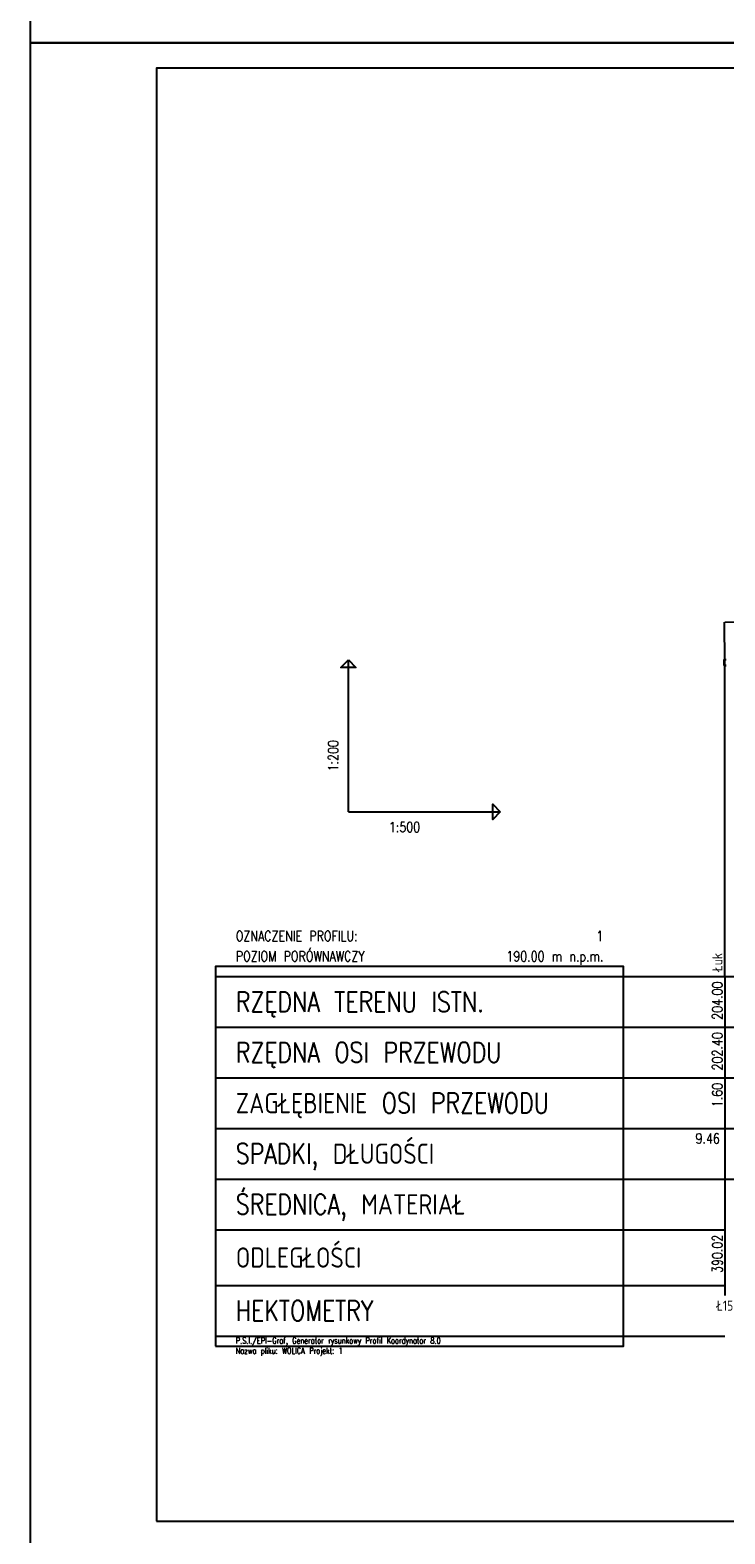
# Model space of a CAD drawing. Extents: x 122 to 1445, y -293 to 2085.
# Tile 25 of 38: x 122 to 259, y 1491 to 1788. Entities that reach past the tile are written whole.
import ezdxf
from ezdxf.enums import TextEntityAlignment as Align

# ---------------------------------------------------------------- set-up
doc = ezdxf.new("R2010")
doc.units = 0
doc.header["$LTSCALE"] = 0.2
doc.header["$MEASUREMENT"] = 0
for name, color, linetype in [('Liczby', 7, 'CONTINUOUS'), ('Linie_tabeli', 7, 'CONTINUOUS'), ('Opis_PZ', 7, 'CONTINUOUS'), ('Teren_istn', 3, 'CONTINUOUS'), ('warstwa_nr_0', 8, 'CONTINUOUS'), ('Wezly', 7, 'CONTINUOUS')]:
    doc.layers.add(name, color=color, linetype=linetype)
doc.styles.get("Standard").update_dxf_attribs({"font": 'txt.shx'})

msp = doc.modelspace()

# ---------------------------------------------------------------- linework, layer by layer
at = {"layer": 'Linie_tabeli'}
for p, q in [((258.91837, 1663.34299), (258.81092, 1671.34155)), ((184.5492, 1633.86031), (184.5492, 1663.86031)), ((184.5492, 1633.86031), (214.5492, 1633.86031)), ((158.27837, 1601.34299), (258.91837, 1601.34299)), ((256.11837, 1601.34299), (1073.89147, 1601.34299)), ((258.91837, 1601.34299), (258.91837, 1571.34299)), ((158.27837, 1591.34299), (258.91837, 1591.34299)), ((258.91837, 1591.34299), (1073.89147, 1591.34299)), ((158.27837, 1581.34299), (258.91837, 1581.34299)), ((258.91837, 1581.34299), (1073.89147, 1581.34299)), ((158.27837, 1571.34299), (258.91837, 1571.34299)), ((258.91837, 1571.34299), (1073.89147, 1571.34299)), ((258.91837, 1571.34299), (258.91837, 1561.34299)), ((158.27837, 1561.34299), (258.91837, 1561.34299)), ((258.91837, 1561.34299), (1073.89147, 1561.34299)), ((258.91837, 1561.34299), (258.91837, 1538.34299)), ((158.27837, 1551.34299), (258.91837, 1551.34299)), ((158.27837, 1540.34299), (258.91837, 1540.34299)), ((158.27837, 1530.34299), (258.91837, 1530.34299))]:
    msp.add_line(p, q, dxfattribs=at)
for points in [[(146.68012, 1493.76042), (1216.59527, 1493.76042), (1216.59527, 1780.76042), (146.68012, 1780.76042)], [(184.5492, 1663.86031), (186.0492, 1662.36031), (183.0492, 1662.36031)], [(214.5492, 1633.86031), (213.0492, 1632.36031), (213.0492, 1635.36031)], [(158.27837, 1528.34299), (238.91837, 1528.34299), (238.91837, 1603.34299), (158.27837, 1603.34299)]]:
    msp.add_lwpolyline(points, close=True, dxfattribs=at)
msp.add_lwpolyline([(258.91837, 1601.34299), (258.91837, 1663.34299)], dxfattribs=at)
at = {"layer": 'Teren_istn'}
msp.add_lwpolyline([(258.91837, 1671.34299), (357.70687, 1672.67009), (593.90157, 1675.84299), (597.00647, 1676.84299), (624.78647, 1677.94429), (626.70647, 1674.25659), (630.54647, 1674.25659), (632.46647, 1678.24879), (634.84197, 1678.34299), (686.09407, 1682.84299), (687.59297, 1683.23069), (714.12647, 1690.09299), (766.39987, 1688.34299), (794.80697, 1689.59299), (811.40867, 1690.64299), (846.40227, 1692.34299), (895.53177, 1692.29299), (999.55427, 1695.34299), (1073.89147, 1698.34299)], dxfattribs=at)
at = {"layer": 'warstwa_nr_0'}
for points in [[(121.68012, 1785.76042), (1151.52869, 1785.76042), (1151.52869, 2082.76042), (121.68012, 2082.76042)], [(121.68012, 1488.76042), (1221.37834, 1488.76042), (1221.37834, 1785.76042), (121.68012, 1785.76042)]]:
    msp.add_lwpolyline(points, close=True, dxfattribs=at)
at = {"layer": 'Wezly'}
for p, q in [((258.91837, 1663.90549), (258.70407, 1663.92249)), ((258.70407, 1663.92249), (258.70407, 1662.79749)), ((258.91837, 1663.87869), (258.70407, 1663.89569)), ((259.13257, 1663.90839), (258.91837, 1663.90549)), ((259.13257, 1663.88159), (258.91837, 1663.87869)), ((258.70407, 1662.82429), (258.91837, 1662.80729)), ((258.70407, 1662.79749), (258.91837, 1662.78049)), ((258.91837, 1662.80729), (259.13257, 1662.81019)), ((258.91837, 1662.78049), (259.13257, 1662.78339))]:
    msp.add_line(p, q, dxfattribs=at)

# ---------------------------------------------------------------- texts
at = {"layer": 'Liczby', "width": 0.8}
msp.add_text('1:200', height=2, rotation=90, dxfattribs=at).set_placement((182.5492, 1641.86031))
msp.add_text('1:500', height=2, dxfattribs=at).set_placement((192.5492, 1629.86031))
for s, p in [('204.00', (258.41837, 1600.34299)), ('202.40', (258.41837, 1590.34299)), ('1.60', (258.41837, 1580.34299)), ('390.02', (258.41837, 1550.34299))]:
    msp.add_text(s, height=2, rotation=90, dxfattribs=at).set_placement(p, align=Align.RIGHT)
msp.add_text('9.46', height=2, dxfattribs=at).set_placement((257.91837, 1568.34299), align=Align.RIGHT)
msp.add_text('Ł15', height=2, dxfattribs=at).set_placement((258.91837, 1535.34299), align=Align.CENTER)
at = {"layer": 'Linie_tabeli', "width": 0.8}
for s, height, p in [('OZNACZENIE PROFILU:', 2, (162.31037, 1608.34299)), ('POZIOM PORÓWNAWCZY', 2, (162.31037, 1604.34299)), ('RZĘDNA TERENU ISTN.', 4, (162.31037, 1594.34299)), ('RZĘDNA OSI PRZEWODU', 4, (162.31037, 1584.34299)), ('ZAGŁĘBIENIE OSI PRZEWODU', 4, (162.31037, 1574.34299)), ('SPADKI, DŁUGOŚCI', 4, (162.31037, 1564.34299)), ('ŚREDNICA, MATERIAŁ', 4, (162.31037, 1554.34299)), ('ODLEGŁOŚCI', 4, (162.31037, 1543.84299)), ('HEKTOMETRY', 4, (162.31037, 1533.34299)), ('P.S.I./EPI-Graf, Generator rysunkowy Profil Koordynator 8.0', 1.2, (162.31037, 1528.84299)), ('Nazwa pliku: WOLICA Projekt: 1', 1.2, (162.31037, 1526.84299))]:
    msp.add_text(s, height=height, dxfattribs=at).set_placement(p)
for s, p in [('1', (234.91837, 1608.34299)), ('190.00 m n.p.m.', (234.91837, 1604.34299))]:
    msp.add_text(s, height=2, dxfattribs=at).set_placement(p, align=Align.RIGHT)
at = {"layer": 'Opis_PZ', "width": 0.8}
msp.add_text('Łuk', height=2, rotation=90, dxfattribs=at).set_placement((258.41837, 1602.34299))

doc.saveas('drawing.dxf')
